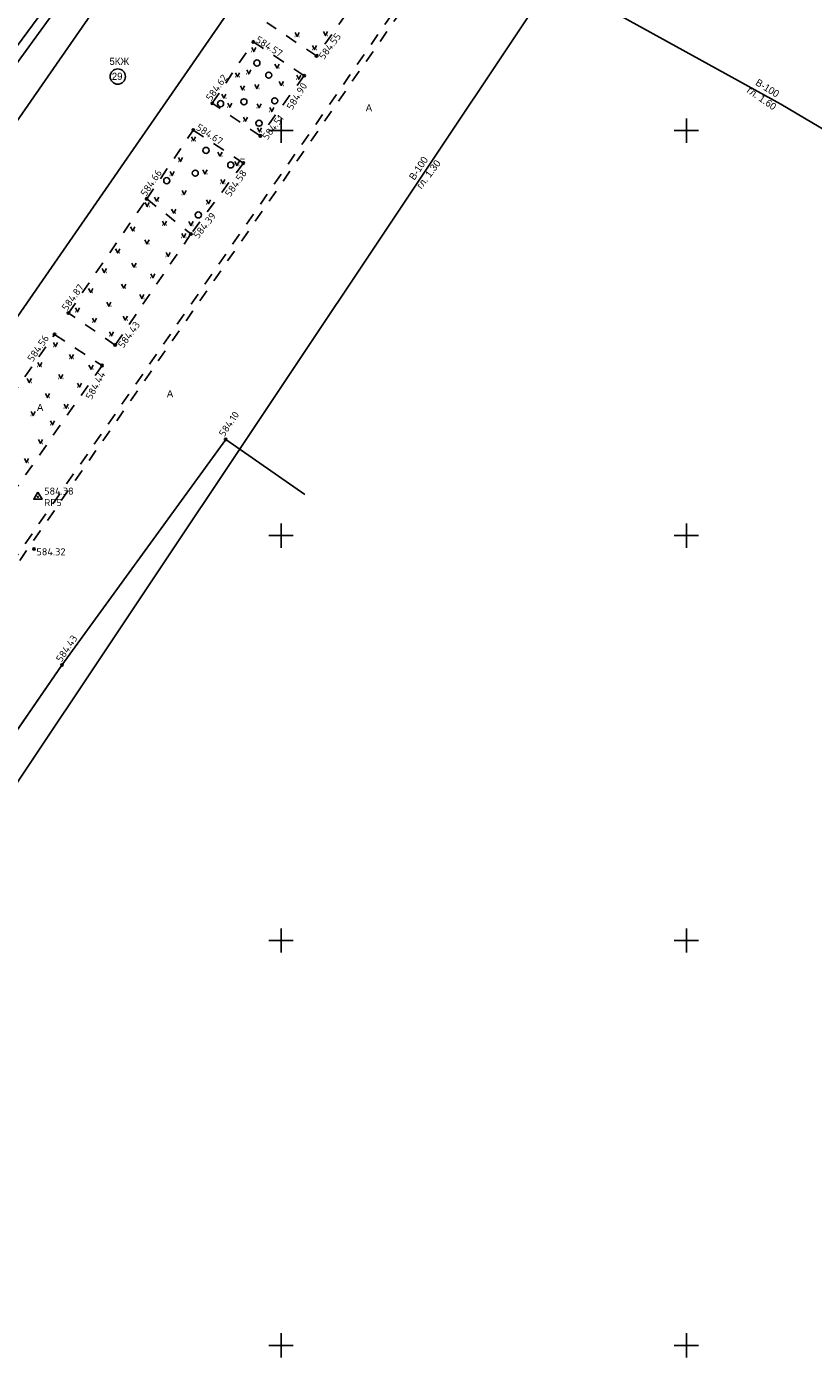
# Model space of a CAD drawing. Header units: metres. Extents: x 548732 to 549770, y 4592490 to 4594056.
# Tile 51 of 61: x 549519 to 549616, y 4593468 to 4593633. Entities that reach past the tile are written whole.
import ezdxf

# ---------------------------------------------------------------- set-up
doc = ezdxf.new("R2010")
doc.units = ezdxf.units.M
doc.header["$PDMODE"] = 32
doc.header["$PDSIZE"] = 0.3
doc.linetypes.add('Д_ТРОТ_ТРУБА', pattern=[3, 1.5, -1.5])
doc.linetypes.add('ДОРОГИ_СТРОЯЩ', pattern=[9, 8, -1])
for name, color, linetype in [('(001) Сетка', 92, 'Continuous'), ('(003) Пункты', 7, 'Continuous'), ('(007) Здания', 7, 'Continuous'), ('(014) Водопровод', 5, 'ИК_Водопровод -------в--------'), ('(017) Канализация', 32, 'KANALIS_K_1'), ('(025) Дорога', 7, 'Continuous'), ('(036) Растительность', 7, 'Continuous'), ('(038) Деревья', 7, 'Continuous'), ('V-CTRL-HCPT', 150, 'Continuous'), ('V-NODE', 1, 'Continuous'), ('V-NODE-TEXT', 11, 'Continuous')]:
    doc.layers.add(name, color=color, linetype=linetype)
doc.styles.add('BM-431', font='bm431.ttf')
doc.styles.add('D-431', font='d431.ttf')
doc.styles.add('P-131', font='p131.ttf')
doc.styles.get("Standard").update_dxf_attribs({"font": 'simplex.shx'})
doc.linetypes.add('KANALIS_K_1', pattern='A,1,[">",Standard,S=1.8,R=0,X=-0.9,Y=-0.9],3,-1,["К",Standard,S=1.8,R=0,X=-0.9,Y=-0.9],-1,10', length=16)
doc.linetypes.add('ИК_Водопровод -------в--------', pattern='A,9,-0.6,["В",Standard,S=1.2,R=0,X=0,Y=-0.6],-1.2', length=10.8)

# ---------------------------------------------------------------- blocks, each defined once
blk = doc.blocks.new('I04160')
for p, q in [((-0.5, 0), (-0.55, 0)), ((0.48, 0), (0.53, 0))]:
    blk.add_line(p, q)
blk.add_lwpolyline([(-0.5, 0.99), (0, 0), (0.51, 0.99)])
blk = doc.blocks.new('d')
at = {"layer": '(038) Деревья'}
blk.add_ellipse((0, 0), major_axis=(0.265, 0.265), ratio=1, start_param=5.497787, end_param=11.780972, dxfattribs=at)
blk = doc.blocks.new('STA')
blk.add_lwpolyline([(0, 1), (-0.87, -0.5), (0.87, -0.5)], close=True)
blk.add_circle((0, 0), 0.118)
blk = doc.blocks.new('*U574', base_point=(549520.5, 4593575.28, 584.38))
at = {"layer": 'V-NODE-TEXT', "linetype": 'ByBlock', "char_height": 0.875}
for s, insert, attachment_point in [('584.38', (549521.27, 4593575.54, 584.38), 7), ('RP5', (549521.27, 4593575.01, 584.38), 1)]:
    blk.add_mtext(s, dxfattribs=dict(at, insert=insert, attachment_point=attachment_point))
blk = doc.blocks.new('*U575', base_point=(549520.501, 4593575.277, 584.38))
at = {"layer": 'V-CTRL-HCPT'}
blk.add_blockref('*U574', (549520.501, 4593575.277, 584.38), dxfattribs=at)
blk = doc.blocks.new('*U576', base_point=(549520.501, 4593575.277, 584.38))
at = {"layer": 'V-CTRL-HCPT', "xscale": 0.5833333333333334, "yscale": 0.5833333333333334, "zscale": 0.5833333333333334}
blk.add_blockref('STA', (549520.501, 4593575.277, 584.38), dxfattribs=at)
at = {"layer": 'V-CTRL-HCPT'}
blk.add_blockref('*U575', (549520.501, 4593575.277, 584.38), dxfattribs=at)

msp = doc.modelspace()

# ---------------------------------------------------------------- linework, layer by layer
at = {"layer": '(001) Сетка'}
for p, q in [((549549.01, 4593620.5), (549552.01, 4593620.5)), ((549550.51, 4593622), (549550.51, 4593619)), ((549599.01, 4593620.5), (549602.01, 4593620.5)), ((549600.51, 4593622), (549600.51, 4593619)), ((549550.51, 4593572), (549550.51, 4593569)), ((549600.51, 4593572), (549600.51, 4593569)), ((549549.01, 4593570.5), (549552.01, 4593570.5)), ((549599.01, 4593570.5), (549602.01, 4593570.5)), ((549550.51, 4593522), (549550.51, 4593519)), ((549600.51, 4593522), (549600.51, 4593519)), ((549549.01, 4593520.5), (549552.01, 4593520.5)), ((549599.01, 4593520.5), (549602.01, 4593520.5)), ((549550.51, 4593472), (549550.51, 4593469)), ((549600.51, 4593472), (549600.51, 4593469)), ((549549.01, 4593470.5), (549552.01, 4593470.5)), ((549599.01, 4593470.5), (549602.01, 4593470.5))]:
    msp.add_line(p, q, dxfattribs=at)
at = {"layer": '(003) Пункты', "color": 7}
for p in [(549547.07, 4593631.45, 584.57), (549554.87, 4593629.72, 584.55), (549553.36, 4593627.28, 584.89), (549542.01, 4593623.87, 584.62), (549539.67, 4593620.56, 584.66), (549547.94, 4593619.85, 584.51), (549545.85, 4593616.48, 584.58), (549533.93, 4593612.07, 584.66), (549539.37, 4593607.73, 584.39), (549524.27, 4593597.97, 584.87), (549522.55, 4593595.33, 584.56), (549530.03, 4593594.02, 584.43), (549528.42, 4593591.49, 584.44), (549543.67, 4593582.36, 584.1), (549520.03, 4593568.84, 584.32), (549523.46, 4593554.51, 584.43)]:
    msp.add_point(p, dxfattribs=at)
at = {"layer": '(007) Здания'}
for p, q in [((549554.89, 4593650.94), (549451.03, 4593500.76)), ((549523.46, 4593554.51), (549543.67, 4593582.36)), ((549477.2, 4593487.24), (549523.46, 4593554.51))]:
    msp.add_line(p, q, dxfattribs=at)
at = {"layer": '(007) Здания', "flags": 128}
msp.add_lwpolyline([(549540.32, 4593654.01), (549440.38, 4593509.86)], dxfattribs=at)
at = {"layer": '(007) Здания'}
for points in [[(549450.96, 4593449.45), (549477.2, 4593487.24), (549523.46, 4593554.51), (549543.67, 4593582.36)], [(549543.67, 4593582.36), (549553.45, 4593575.58)]]:
    msp.add_lwpolyline(points, dxfattribs=at)
msp.add_circle((549530.35, 4593627.17), 0.942, dxfattribs=at)
at = {"layer": '(014) Водопровод'}
for p, q in [((549451.57, 4593537.69), (549542.44, 4593662.55)), ((549512.1, 4593531.25), (549582.71, 4593637.16))]:
    msp.add_line(p, q, dxfattribs=at)
at = {"layer": '(014) Водопровод', "flags": 128}
for points in [[(549542.75, 4593662.06), (549612.14, 4593623.74)], [(549660.47, 4593595.17), (549612.14, 4593623.74)]]:
    msp.add_lwpolyline(points, dxfattribs=at)
at = {"layer": '(017) Канализация', "linetype": 'KANALIS_K_1', "flags": 128}
msp.add_lwpolyline([(549541.07, 4593662.33), (549436.88, 4593521.12), (549436.88, 4593521.12), (549436.88, 4593521.12)], dxfattribs=at)
at = {"layer": '(025) Дорога', "linetype": 'Д_ТРОТ_ТРУБА'}
for p, q in [((549563.73, 4593642.14), (549554.87, 4593629.72)), ((549554.87, 4593629.72), (549548.75, 4593633.83)), ((549542.01, 4593623.87), (549547.07, 4593631.45)), ((549547.07, 4593631.45), (549553.36, 4593627.28)), ((549553.36, 4593627.28), (549547.94, 4593619.85)), ((549547.94, 4593619.85), (549542.01, 4593623.87)), ((549533.93, 4593612.07), (549539.67, 4593620.56)), ((549539.67, 4593620.56), (549545.85, 4593616.48)), ((549545.85, 4593616.48), (549539.37, 4593607.73)), ((549524.27, 4593597.97), (549533.93, 4593612.07)), ((549533.93, 4593612.07), (549539.37, 4593607.73)), ((549539.37, 4593607.73), (549530.03, 4593594.02)), ((549530.03, 4593594.02), (549524.27, 4593597.97)), ((549510.27, 4593577.82), (549522.55, 4593595.33)), ((549522.55, 4593595.33), (549528.42, 4593591.49)), ((549528.42, 4593591.49), (549516.12, 4593573.92))]:
    msp.add_line(p, q, dxfattribs=at)
at = {"layer": '(025) Дорога', "linetype": 'Д_ТРОТ_ТРУБА', "flags": 128}
msp.add_lwpolyline([(549456.7, 4593478.68), (549620.42, 4593714.71), (549621.02, 4593716.93), (549621.79, 4593719.43), (549621.6, 4593724.34), (549619.46, 4593728.82), (549617.65, 4593731.02), (549617.16, 4593730.52), (549619.3, 4593727.77), (549620.87, 4593724.56), (549621.29, 4593720.09), (549619.81, 4593715.24), (549456.28, 4593478.96)], dxfattribs=at)

# ---------------------------------------------------------------- block references
at = {"layer": '(036) Растительность', "linetype": 'Continuous', "xscale": 0.5, "yscale": 0.5, "zscale": 0.5}
for p in [(549552.47, 4593632.12, 1168.93), (549555.99, 4593632.22, 584.38), (549547.13, 4593630.25, 584.38), (549554.63, 4593630.49, 584.38), (549545.11, 4593627.15, 1169.14), (549546.51, 4593627.5, 1169.14), (549550, 4593628.22, 584.38), (549552.68, 4593626.83, 584.38), (549545.75, 4593625.52, 584.38), (549547.52, 4593625.69, 1169.27), (549550.53, 4593626.07, 584.38), (549543.45, 4593624.51, 1168.95), (549544.17, 4593623.37, 584.38), (549547.79, 4593623.31, 584.38), (549549.35, 4593622.85, 584.38), (549546.1, 4593621.64, 584.38), (549547.85, 4593620.34, 584.38), (549539.68, 4593619.24, 1169.05), (549542.96, 4593617.35, 584.38), (549538.08, 4593616.67, 1168.75), (549541.11, 4593615.15, 584.38), (549545.06, 4593616.18, 584.38), (549537.05, 4593614.95, 1168.77), (549543.32, 4593613.95, 584.38), (549535.15, 4593611.8, 584.38), (549538.54, 4593612.59, 584.38), (549533.99, 4593611.11, 1169.04), (549537.25, 4593610.32, 584.38), (549541.54, 4593611.47, 584.38), (549536.1, 4593608.81, 584.38), (549539.38, 4593608.76, 584.38), (549532.19, 4593608.1, 584.38), (549538.51, 4593607.31, 584.38), (549530.34, 4593605.39, 584.38), (549533.95, 4593606.5, 584.38), (549532.35, 4593603.65, 584.38), (549536.57, 4593604.97, 584.38), (549528.69, 4593602.97, 584.38), (549534.68, 4593602.33, 584.38), (549527.01, 4593600.51, 584.38), (549531.08, 4593601.05, 584.38), (549529.26, 4593598.8, 584.38), (549533.33, 4593599.76, 584.38), (549525.37, 4593598.1, 584.38), (549527.48, 4593596.86, 584.38), (549531.28, 4593597.09, 584.38), (549529.57, 4593595.15, 584.38), (549522.66, 4593593.82, 584.38), (549524.65, 4593592.34, 584.38), (549520.72, 4593591.37, 584.38), (549527.05, 4593591.02, 584.38), (549519.44, 4593589.38, 584.38), (549523.33, 4593589.89, 584.38), (549525.62, 4593588.82, 584.38), (549521.69, 4593587.54, 584.38), (549519.9, 4593585.31, 584.38), (549523.99, 4593586.22, 584.38), (549522.29, 4593584.16, 584.38), (549520.83, 4593581.87, 584.38), (549519.1, 4593579.51, 584.38)]:
    msp.add_blockref('I04160', p, dxfattribs=at)
at = {"layer": '(038) Деревья', "linetype": 'Continuous'}
for p in [(549547.52, 4593628.84), (549548.98, 4593627.34), (549543.04, 4593623.82), (549545.91, 4593624.05), (549549.72, 4593624.17), (549547.78, 4593621.41), (549541.24, 4593618.05), (549539.91, 4593615.24), (549544.29, 4593616.26), (549536.4, 4593614.31), (549540.29, 4593610.08)]:
    msp.add_blockref('d', p, dxfattribs=at)
at = {"layer": 'V-NODE'}
msp.add_blockref('*U576', (549520.5, 4593575.28, 584.38), dxfattribs=at)

# ---------------------------------------------------------------- texts
at = {"layer": '(003) Пункты', "color": 7}
for s, rotation, p in [('584.57', 327.4513, (549547.27, 4593631.49, 584.57)), ('584.55', 53.1789, (549555.78, 4593629.19, 584.55)), ('584.62', 54.7435, (549541.87, 4593624.08, 584.62)), ('584.90', 58.1784, (549551.87, 4593622.97, 584.89)), ('584.51', 52.2482, (549548.8, 4593619.28, 584.51)), ('584.67', 326.827, (549539.93, 4593620.67, 584.66)), ('584.66', 55.9886, (549533.82, 4593612.29, 584.66)), ('584.58', 55.0193, (549544.23, 4593612.24, 584.58)), ('584.39', 51.6883, (549540.28, 4593607.08, 584.39)), ('584.87', 54.1042, (549524.08, 4593598.17, 584.87)), ('584.43', 54.2411, (549531.03, 4593593.56, 584.43)), ('584.56', 55.5883, (549519.86, 4593591.88, 584.56)), ('584.44', 61.5325, (549527.11, 4593587.21, 0)), ('584.10', 55.7784, (549543.48, 4593582.62, 584.1)), ('584.43', 56.1532, (549523.4, 4593554.79, 584.43))]:
    msp.add_text(s, height=0.88, rotation=rotation, dxfattribs=at).set_placement(p)
msp.add_text('584.32', height=0.88, dxfattribs=at).set_placement((549520.31, 4593568.05, 584.32))
at = {"layer": '(007) Здания', "style": 'P-131'}
for s, p in [('5КЖ', (549529.33, 4593628.61)), ('29', (549529.62, 4593626.76))]:
    msp.add_text(s, height=0.88, dxfattribs=at).set_placement(p)
at = {"layer": '(014) Водопровод', "color": 0, "linetype": 'Continuous', "style": 'D-431'}
for s, rotation, p in [('гл. 1.60', 325.3704, (549607.88, 4593625.27)), ('В-100', 328.4521, (549608.94, 4593626.19)), ('В-100', 56.051, (549566.94, 4593614.3)), ('гл. 1.30', 52.9693, (549567.82, 4593613.21))]:
    msp.add_text(s, height=0.88, rotation=rotation, dxfattribs=at).set_placement(p)
at = {"layer": '(025) Дорога', "linetype": 'ДОРОГИ_СТРОЯЩ', "style": 'BM-431'}
for p in [(549560.95, 4593622.87), (549536.41, 4593587.57), (549520.38, 4593585.88)]:
    msp.add_text('A', height=0.875, dxfattribs=at).set_placement(p)
at = {"layer": '(025) Дорога', "linetype": 'Д_ТРОТ_ТРУБА'}
msp.add_text('der ', height=0.3, dxfattribs=at).set_placement((549545.44, 4593616.87, 584.68))

doc.saveas('drawing.dxf')
